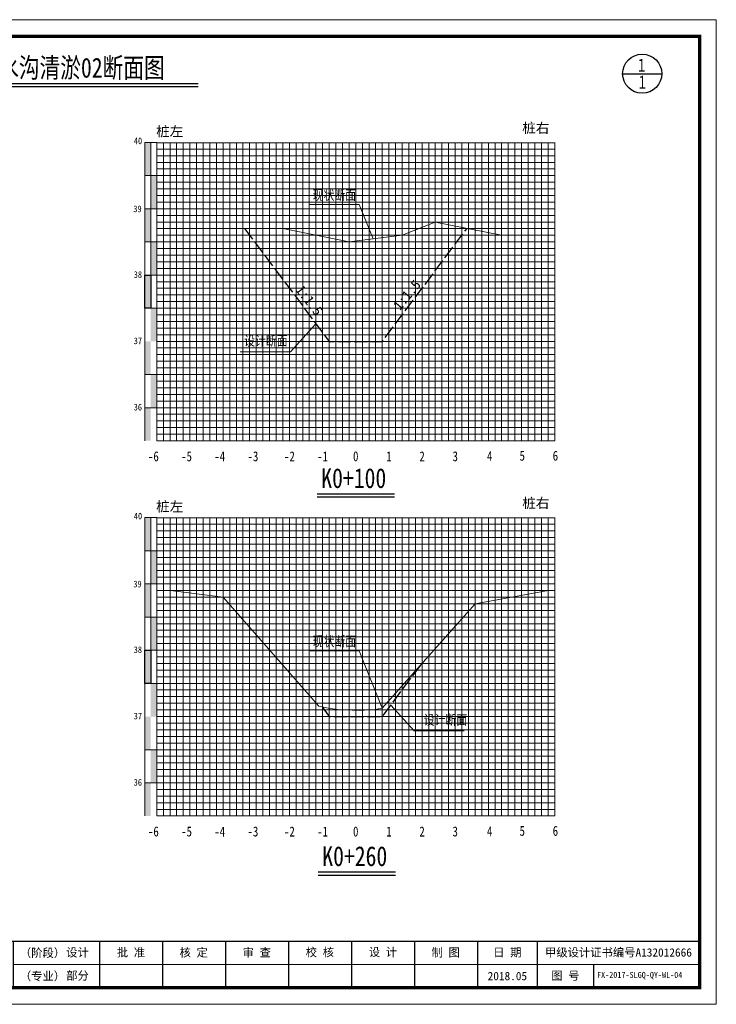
# Model space of a CAD drawing. Extents: x 464172 to 473094, y 3847158 to 3855433.
# Tile 68 of 98: x 470521 to 470731, y 3848791 to 3849088. Entities that reach past the tile are written whole.
import ezdxf
from ezdxf.enums import TextEntityAlignment as Align

# ---------------------------------------------------------------- set-up
doc = ezdxf.new("R2010")
doc.units = 0
doc.linetypes.add('4415', pattern=[5, 4, -1])
doc.layers.get('0').update_dxf_attribs({"linetype": 'CONTINUOUS'})
for name, color, linetype, lineweight in [('0.13文字', 3, 'CONTINUOUS', 13), ('2', 61, 'CONTINUOUS', 30), ('3', 8, 'CONTINUOUS', 5)]:
    doc.layers.add(name, color=color, linetype=linetype, lineweight=lineweight)
for name, color, linetype in [('DIMTEX', 7, 'CONTINUOUS'), ('DMX', 1, 'CONTINUOUS'), ('断面', 7, 'CONTINUOUS')]:
    doc.layers.add(name, color=color, linetype=linetype)
doc.styles.add('LYJFS', font='times.ttf', dxfattribs={"width": 0.7})
doc.styles.add('STYLE2', font='txt', dxfattribs={"width": 0.8})
doc.styles.add('仿宋', font='FangSong_GB2312.ttf', dxfattribs={"width": 0.8})
doc.styles.add('仿宋体', font='FangSong_GB2312.ttf', dxfattribs={"width": 0.8})
doc.styles.add('宋体', font='txt')
doc.styles.add('等线体', font='simhei.ttf')

# ---------------------------------------------------------------- blocks, each defined once
blk = doc.blocks.new('TK')
h = blk.add_hatch(color=152)
h.dxf.hatch_style = 1
h.paths.add_polyline_path([(37.76634519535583, 12, 1), (28.08865389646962, 12, 1)])
h.paths.add_polyline_path([(37.60348109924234, 12, 1), (28.2515179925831, 12, 1)], flags=16)
h = blk.add_hatch(color=152)
h.dxf.hatch_style = 1
edge = h.paths.add_edge_path()
edge.add_arc((34.80941884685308, 9.57513306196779), 1.461698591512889, 43.31770961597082, 70.37003522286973)
edge.add_arc((33.42980450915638, 5.707128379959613), 5.568375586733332, 70.37003522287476, 84.52854590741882)
edge.add_arc((32.84297213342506, -0.4193509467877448), 11.72289597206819, 84.5285459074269, 95.17746754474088)
edge.add_arc((32.98455917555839, 9.871856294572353), 1.831337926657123, 111.7965680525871, 130.9174013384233, ccw=False)
edge.add_arc((34.88031159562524, 5.13131362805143), 6.936886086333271, 98.84274785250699, 111.79656805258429, ccw=False)
edge.add_arc((35.94667124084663, -1.723120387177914), 13.873772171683, 95.21036804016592, 98.84274785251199, ccw=False)
edge.add_ellipse((32.92749954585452, 12.29239219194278), major_axis=(-1.773815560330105, 0), ratio=0.8776980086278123, start_angle=172.6538623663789, end_angle=176.9129867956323)
edge.add_arc((34.51986391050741, 1.961408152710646), 10.24870363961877, 88.99992913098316, 98.52267106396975)
edge.add_arc((34.12653419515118, 4.586133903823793), 7.594670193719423, 98.5226710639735, 116.8491039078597)
edge.add_arc((31.25213164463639, 10.26438648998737), 1.230336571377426, 116.8491039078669, 139.2900683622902)
edge.add_arc((30.4676556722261, 10.93937889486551), 0.1954369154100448, 139.2900683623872, 263.050638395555)
edge.add_arc((30.65080526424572, 12.44199033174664), 1.70916902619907, 263.0506383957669, 272.136251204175)
edge.add_arc((31.81845295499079, -18.86063964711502), 29.61523112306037, 88.46268833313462, 92.13625120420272, ccw=False)
edge.add_arc((32.47617160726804, 5.646726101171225), 5.099041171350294, 68.07113774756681, 88.46268833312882, ccw=False)
edge.add_arc((36.58583429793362, -10.91731876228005), 21.4080615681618, 95.91294384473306, 98.79521578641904)
edge.add_arc((35.21854840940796, -2.080308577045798), 12.46590188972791, 98.79521578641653, 117.8496747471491)
edge.add_arc((93.71745628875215, -228.4932874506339), 245.9934265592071, 104.7703900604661, 105.15790668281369, ccw=False)
edge.add_line((31.00239690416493, 9.371353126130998), (30.1988762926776, 9.045501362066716))
edge.add_arc((51.56004769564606, -88.12407086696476), 99.48982566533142, 100.90627282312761, 102.39834375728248, ccw=False)
edge.add_line((32.73627937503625, 9.568770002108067), (32.12568198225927, 9.380185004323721))
edge.add_arc((29.81630978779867, 37.97211086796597), 28.68503833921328, 274.6177604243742, 279.6944367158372)
edge.add_arc((33.87653895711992, 14.20489681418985), 4.573507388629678, 279.694436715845, 287.6119267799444)
edge.add_arc((34.76080719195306, 11.41934212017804), 1.650966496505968, 287.6119267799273, 311.5140981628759)
edge.add_arc((35.67269695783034, 10.38914913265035), 0.2751610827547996, 311.5140981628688, 403.3177096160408)
edge = h.paths.add_edge_path()
edge.add_arc((37.34861352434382, 13.13700107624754), 2.066422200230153, 138.9741968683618, 204.1180883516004, ccw=False)
edge.add_line((35.78967558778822, 14.49339822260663), (34.09257231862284, 14.49339822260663))
edge.add_line((34.09257231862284, 14.49339822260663), (34.09257231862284, 15.08006279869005))
edge.add_line((34.09257231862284, 15.08006279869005), (31.76242677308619, 15.08006279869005))
edge.add_line((31.76242677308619, 15.08006279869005), (31.76242677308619, 14.49339822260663))
edge.add_line((31.76242677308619, 14.49339822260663), (30.06532350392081, 14.49339822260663))
edge.add_arc((28.50638556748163, 13.13700107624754), 2.066422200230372, -24.118088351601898, 41.0258031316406, ccw=False)
edge.add_arc((26.96985351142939, 13.82490731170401), 3.749914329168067, 314.34412131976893, 335.8819116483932, ccw=False)
edge.add_arc((28.92445619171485, 14.17747440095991), 3.106664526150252, 282.3877277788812, 290.1465811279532)
edge.add_arc((25.86021252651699, 22.52986678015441), 12.00340818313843, 290.1465811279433, 296.6495194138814)
edge.add_ellipse((32.92749954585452, 12.29239219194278), major_axis=(-1.773815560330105, 0), ratio=0.8776980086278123, start_angle=176.9129867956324, end_angle=378.37473811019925, ccw=False)
edge.add_ellipse((32.92749954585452, 12.29239219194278), major_axis=(-1.773815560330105, 0), ratio=0.8776980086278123, start_angle=172.653862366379, end_angle=176.9129867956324, ccw=False)
edge.add_ellipse((32.92749954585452, 12.29239219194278), major_axis=(-1.773815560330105, 0), ratio=0.8776980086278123, start_angle=161.6252618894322, end_angle=172.653862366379, ccw=False)
edge.add_arc((39.99478656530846, 22.52986678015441), 12.00340818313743, 243.3504805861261, 249.853418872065)
edge.add_arc((36.93054290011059, 14.17747440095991), 3.106664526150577, 249.8534188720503, 257.61227222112)
edge.add_arc((38.88514558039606, 13.82490731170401), 3.74991432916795, 204.1180883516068, 225.6558786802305, ccw=False)
at = {"lineweight": 0}
for p, q in [((0, 0), (0, 297)), ((0, 297), (420, 297)), ((420, 297), (420, 0)), ((415, 12), (208, 12)), ((420, 0), (0, 0))]:
    blk.add_line(p, q, dxfattribs=at)
for p, q in [((25, 292), (7, 292)), ((7, 292), (7, 190)), ((13, 292), (13, 190)), ((19, 292), (19, 190)), ((25, 275), (7, 275)), ((25, 258), (7, 258)), ((25, 241), (7, 241)), ((25, 224), (7, 224)), ((25, 207), (7, 207)), ((25, 190), (7, 190)), ((118, 19), (118, 5)), ((153, 19), (153, 5)), ((208, 19), (208, 5)), ((234, 19), (234, 5)), ((253, 19), (253, 5)), ((272, 19), (272, 5)), ((291, 19), (291, 5)), ((310, 19), (310, 5)), ((329, 19), (329, 5)), ((348, 19), (348, 5)), ((366, 19), (366, 5)), ((383, 12), (383, 5))]:
    blk.add_line(p, q)
at = {"lineweight": 0, "const_width": 1}
blk.add_lwpolyline([(25, 292), (415, 292), (415, 5), (25, 5)], close=True, dxfattribs=at)
at = {"lineweight": 0, "const_width": 0.4}
blk.add_lwpolyline([(415, 19), (25, 19)], dxfattribs=at)
at = {"color": 152}
for points in [[(31.24412181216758, 11.80161767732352, -0.02838203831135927), (29.99446309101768, 11.26089254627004, -0.03386732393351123), (29.59091690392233, 11.14313846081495, 0.09425397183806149), (30.39241989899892, 12.29262248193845, 0.2921547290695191), (30.06532350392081, 14.49339822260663), (31.76242677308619, 14.49339822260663), (31.76242677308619, 15.08006279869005), (34.09257231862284, 15.08006279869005), (34.09257231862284, 14.49339822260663), (35.78967558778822, 14.49339822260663, 0.29215472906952), (35.46257919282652, 12.29262248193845, 0.09425397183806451), (36.2640821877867, 11.14313846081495, -0.03386732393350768), (35.86053600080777, 11.26089254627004, -0.02838203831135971), (34.61087727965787, 11.80161767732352)], [(34.69874112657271, 12.20855064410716, 0.04157472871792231), (33.0009984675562, 12.09693843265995, 0.08013502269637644), (30.6964595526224, 11.36209164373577, 0.09823132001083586), (30.31951032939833, 11.06684867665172, 0.599439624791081), (30.44400935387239, 10.74537776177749, 0.03966424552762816), (30.71451621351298, 10.73400916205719, -0.01603031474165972), (32.61296833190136, 10.7439319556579, -0.08921046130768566), (34.38043466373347, 10.37684270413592, 0.01257694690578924), (33.31247064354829, 10.23900867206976, 0.08333285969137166), (29.39506013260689, 8.941746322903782, -0.001690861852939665), (31.00239690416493, 9.371353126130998), (30.1988762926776, 9.045501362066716, -0.006510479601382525), (32.73627937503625, 9.568770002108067), (32.12568198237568, 9.380185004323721, 0.02215480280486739), (34.64668864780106, 9.696699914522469, 0.03456031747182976), (35.26033732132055, 9.845760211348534, 0.1046726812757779), (35.85507491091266, 10.18311053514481, 0.4234638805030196), (35.87289335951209, 10.57792154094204, 0.1185893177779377), (35.30046801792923, 10.95188049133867, 0.06185687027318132), (33.96074808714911, 11.25013348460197, 0.04649815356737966), (31.78508714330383, 11.25571519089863, -0.08362449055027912), (32.30456102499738, 11.57226833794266, -0.05658197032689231), (33.81395195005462, 11.9857476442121, -0.01585057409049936), (34.68675527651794, 12.09332510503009)]]:
    blk.add_lwpolyline(points, format="xyb", dxfattribs=at)
for radius in [4.838845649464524, 4.675981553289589]:
    blk.add_circle((32.92749954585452, 12), radius, dxfattribs=at)
blk.add_arc((34.88031159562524, 5.13131362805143), 6.936886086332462, 98.84274785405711, 111.7965680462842, dxfattribs=at)
for start_param, end_param in [(2.820892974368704, 6.603884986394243), (3.013378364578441, 3.087714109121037)]:
    blk.add_ellipse((32.92749954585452, 12.29239219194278), major_axis=(-1.773815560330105, 0), ratio=0.8776980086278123, start_param=start_param, end_param=end_param, dxfattribs=at)
at = {"style": '宋体'}
for s, height, width, p in [('江苏省水利勘测设计研究院有限公司', 3.75, 0.9, (77.12731924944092, 13.75084589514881)), ('农业综合开发中型灌区节水配套改造项目', 1.8, 0.75, (136, 14.74047347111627)), ('-江苏省徐州市丰县四联河灌区', 1.8, 0.75, (136, 11.02926161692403)), ('Jiangsu Surveying and Design Institute of Water Resources Co., Ltd.', 2, 0.8, (76.9551912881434, 9.01340379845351)), ('节水配套改造项目', 1.8, 0.75, (135.8399052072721, 7.880905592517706))]:
    blk.add_text(s, height=height, dxfattribs=dict(at, width=width)).set_placement(p, align=Align.MIDDLE)
at = {"style": 'LYJFS'}
for s, p in [('（阶段）', (216.8339300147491, 15.5)), ('（专业）', (216.8339300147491, 8.5))]:
    blk.add_text(s, height=2.5, dxfattribs=at).set_placement(p, align=Align.MIDDLE_CENTER)
at = {"style": '仿宋'}
blk.add_text('2018.05', height=2.5, dxfattribs=at).set_placement((357, 8.5), align=Align.MIDDLE)
at = {"rotation": 90}
for s, insert, char_height, attachment_point, style in [('日 期', (10, 232.5), 2.5, 5, '宋体'), ('会签者', (10, 215.5), 2.5, 5, '宋体'), ('会签专业', (10, 198.5), 2.5, 5, '宋体'), ('江苏省水利勘测设计研究院有限公司\\P地址：扬州市吉安路209号吉安大厦1号楼  邮编：225127\\P电话：0514-87860116  传真：0514-87889101\\P声明：未经授权，不得翻印、传播或它用。', (23.29513194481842, 4.918324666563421), 2, 7, '仿宋')]:
    blk.add_mtext(s, dxfattribs=dict(at, insert=insert, char_height=char_height, attachment_point=attachment_point, style=style))
at = {"char_height": 2.5, "attachment_point": 5, "style": '宋体'}
for s, insert in [('设计', (227.4021536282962, 15.5)), ('批 准', (243.5, 15.5)), ('核 定', (262.4375, 15.47222222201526)), ('审 查', (281.4305555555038, 15.47328627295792)), ('校 核', (300.4652777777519, 15.54328155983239)), ('设 计', (319.4722222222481, 15.59333057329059)), ('制 图', (338.4166666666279, 15.4779241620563)), ('日 期', (357, 15.5)), ('甲级设计证书编号A132012666', (390.5, 15.5)), ('部分', (227.4021536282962, 8.5)), ('图 号', (374.5, 8.5))]:
    blk.add_mtext(s, dxfattribs=dict(at, insert=insert))

msp = doc.modelspace()

# ---------------------------------------------------------------- hatches: boundary and pattern name
at = {"linetype": 'Continuous'}
for points in [[(470558.8141607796, 3849050.860059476), (470560.6141607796, 3849050.860059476), (470560.6141607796, 3849040.860059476), (470558.8141607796, 3849040.860059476)], [(470560.6141607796, 3849040.860059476), (470562.4141607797, 3849040.860059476), (470562.4141607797, 3849030.860059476), (470560.6141607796, 3849030.860059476)], [(470558.8141607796, 3849030.860059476), (470560.6141607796, 3849030.860059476), (470560.6141607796, 3849020.860059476), (470558.8141607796, 3849020.860059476)], [(470560.6141607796, 3849020.860059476), (470562.4141607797, 3849020.860059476), (470562.4141607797, 3849010.860059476), (470560.6141607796, 3849010.860059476)], [(470558.8141607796, 3849010.860059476), (470560.6141607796, 3849010.860059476), (470560.6141607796, 3849000.860059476), (470558.8141607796, 3849000.860059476)], [(470560.6141607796, 3849000.860059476), (470562.4141607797, 3849000.860059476), (470562.4141607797, 3848990.860059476), (470560.6141607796, 3848990.860059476)], [(470558.8141607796, 3848990.860059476), (470560.6141607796, 3848990.860059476), (470560.6141607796, 3848980.860059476), (470558.8141607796, 3848980.860059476)], [(470560.620521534, 3848980.884784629), (470562.420521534, 3848980.884784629), (470562.420521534, 3848970.884784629), (470560.620521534, 3848970.884784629)], [(470558.8141607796, 3848970.855995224), (470560.6141607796, 3848970.855995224), (470560.6141607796, 3848960.855995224), (470558.8141607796, 3848960.855995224)], [(470558.8141607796, 3848937.697185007), (470560.6141607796, 3848937.697185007), (470560.6141607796, 3848927.697185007), (470558.8141607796, 3848927.697185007)], [(470560.6141607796, 3848927.697185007), (470562.4141607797, 3848927.697185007), (470562.4141607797, 3848917.697185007), (470560.6141607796, 3848917.697185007)], [(470558.8141607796, 3848917.697185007), (470560.6141607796, 3848917.697185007), (470560.6141607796, 3848907.697185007), (470558.8141607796, 3848907.697185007)], [(470560.6141607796, 3848907.697185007), (470562.4141607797, 3848907.697185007), (470562.4141607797, 3848897.697185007), (470560.6141607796, 3848897.697185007)], [(470558.8141607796, 3848897.697185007), (470560.6141607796, 3848897.697185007), (470560.6141607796, 3848887.697185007), (470558.8141607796, 3848887.697185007)], [(470560.6141607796, 3848887.697185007), (470562.4141607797, 3848887.697185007), (470562.4141607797, 3848877.697185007), (470560.6141607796, 3848877.697185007)], [(470558.8141607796, 3848877.697185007), (470560.6141607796, 3848877.697185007), (470560.6141607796, 3848867.697185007), (470558.8141607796, 3848867.697185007)], [(470560.620521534, 3848867.72191016), (470562.420521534, 3848867.72191016), (470562.420521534, 3848857.72191016), (470560.620521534, 3848857.72191016)], [(470558.8141607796, 3848857.693120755), (470560.6141607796, 3848857.693120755), (470560.6141607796, 3848847.693120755), (470558.8141607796, 3848847.693120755)]]:
    msp.add_hatch(color=7, dxfattribs=at).paths.add_polyline_path(points)

# ---------------------------------------------------------------- linework, layer by layer
at = {"linetype": 'Continuous', "lineweight": 20, "flags": 128}
for points in [[(470627.6372841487, 3849021.762949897), (470623.4451667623, 3849032.183912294), (470608.2937770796, 3849032.157599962)], [(470610.2664359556, 3848996.05209004), (470602.6962741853, 3848987.717632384), (470587.5448845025, 3848987.691320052)], [(470630.4141607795, 3848880.23140723), (470623.4451667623, 3848897.555260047), (470608.2937770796, 3848897.528947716)], [(470632.9618895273, 3848881.094156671), (470639.9843225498, 3848873.362727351), (470655.1357122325, 3848873.336415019)]]:
    msp.add_lwpolyline(points, dxfattribs=at)
at = {"color": 1, "linetype": '4415', "lineweight": 30, "flags": 128}
for points in [[(470588.91416078, 3849024.860059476), (470614.4141607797, 3848990.860059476), (470630.4141607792, 3848990.860059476), (470655.9793781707, 3849024.947015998)], [(470612.2540801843, 3848880.577292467), (470614.4141607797, 3848877.697185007), (470630.4141607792, 3848877.697185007), (470642.5074799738, 3848893.8216106)]]:
    msp.add_lwpolyline(points, dxfattribs=at)
at = {"linetype": 'Continuous', "flags": 128}
for points in [[(470558.8141607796, 3849010.860059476), (470560.6141607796, 3849010.860059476), (470560.6141607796, 3849000.860059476), (470558.8141607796, 3849000.860059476)], [(470558.8141607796, 3848897.697185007), (470560.6141607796, 3848897.697185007), (470560.6141607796, 3848887.697185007), (470558.8141607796, 3848887.697185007)]]:
    msp.add_lwpolyline(points, close=True, dxfattribs=at)
at = {"layer": '2', "color": 7, "lineweight": 15}
for points in [[(470562.4141607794, 3849050.793958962), (470682.4141607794, 3849050.793958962)], [(470572.4141607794, 3849050.860059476), (470572.4141607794, 3848960.860059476)], [(470582.4141607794, 3849050.860059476), (470582.4141607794, 3848960.860059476)], [(470592.4141607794, 3849050.860059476), (470592.4141607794, 3848960.860059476)], [(470602.4141607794, 3849050.860059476), (470602.4141607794, 3848960.860059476)], [(470632.4141607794, 3849050.860059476), (470632.4141607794, 3848960.860059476)], [(470642.4141607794, 3849050.860059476), (470642.4141607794, 3848960.860059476)], [(470652.4141607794, 3849050.860059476), (470652.4141607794, 3848960.860059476)], [(470662.4141607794, 3849050.860059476), (470662.4141607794, 3848960.860059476)], [(470672.4141607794, 3849050.860059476), (470672.4141607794, 3848960.860059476)], [(470682.4141607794, 3849050.860059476), (470682.4141607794, 3848960.860059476)], [(470562.4141607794, 3849040.860059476), (470682.4141607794, 3849040.860059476)], [(470562.4141607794, 3849030.860059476), (470682.4141607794, 3849030.860059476)], [(470562.4141607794, 3849020.860059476), (470682.4141607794, 3849020.860059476)], [(470562.4141607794, 3849010.860059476), (470682.4141607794, 3849010.860059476)], [(470562.4141607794, 3848990.860059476), (470682.4141607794, 3848990.860059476)], [(470562.4141607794, 3848960.860059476), (470682.4141607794, 3848960.860059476)], [(470562.4141607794, 3848937.631084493), (470682.4141607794, 3848937.631084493)], [(470572.4141607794, 3848937.697185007), (470572.4141607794, 3848847.697185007)], [(470582.4141607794, 3848937.697185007), (470582.4141607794, 3848847.697185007)], [(470592.4141607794, 3848937.697185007), (470592.4141607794, 3848847.697185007)], [(470602.4141607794, 3848937.697185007), (470602.4141607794, 3848847.697185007)], [(470632.4141607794, 3848937.697185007), (470632.4141607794, 3848847.697185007)], [(470642.4141607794, 3848937.697185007), (470642.4141607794, 3848847.697185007)], [(470652.4141607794, 3848937.697185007), (470652.4141607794, 3848847.697185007)], [(470662.4141607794, 3848937.697185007), (470662.4141607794, 3848847.697185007)], [(470672.4141607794, 3848937.697185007), (470672.4141607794, 3848847.697185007)], [(470682.4141607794, 3848937.697185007), (470682.4141607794, 3848847.697185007)], [(470562.4141607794, 3848927.697185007), (470682.4141607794, 3848927.697185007)], [(470562.4141607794, 3848917.697185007), (470682.4141607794, 3848917.697185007)], [(470562.4141607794, 3848907.697185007), (470682.4141607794, 3848907.697185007)], [(470562.4141607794, 3848897.697185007), (470682.4141607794, 3848897.697185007)], [(470562.4141607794, 3848877.697185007), (470682.4141607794, 3848877.697185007)], [(470562.4141607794, 3848847.697185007), (470682.4141607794, 3848847.697185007)]]:
    msp.add_lwpolyline(points, dxfattribs=at)
at = {"layer": '2', "color": 3, "lineweight": 15}
for points in [[(470622.4141607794, 3849050.860059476), (470622.4141607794, 3848960.860059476)], [(470622.4141607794, 3848937.697185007), (470622.4141607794, 3848847.697185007)]]:
    msp.add_lwpolyline(points, dxfattribs=at)
at = {"layer": '2', "color": 7, "lineweight": 15, "flags": 128}
for points in [[(470562.4141607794, 3849000.860059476), (470682.4141607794, 3849000.860059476)], [(470562.4141607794, 3848887.697185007), (470682.4141607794, 3848887.697185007)]]:
    msp.add_lwpolyline(points, dxfattribs=at)
at = {"layer": '2', "color": 0, "lineweight": 15}
for points in [[(470562.4141607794, 3848980.860059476), (470682.4141607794, 3848980.860059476)], [(470562.4141607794, 3848970.860059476), (470682.4141607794, 3848970.860059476)], [(470562.4141607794, 3848867.697185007), (470682.4141607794, 3848867.697185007)], [(470562.4141607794, 3848857.697185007), (470682.4141607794, 3848857.697185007)]]:
    msp.add_lwpolyline(points, dxfattribs=at)
at = {"layer": '3', "lineweight": 5}
for points in [[(470562.4141607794, 3849048.860059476), (470682.4141607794, 3849048.860059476)], [(470564.4141607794, 3849050.860059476), (470564.4141607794, 3848960.860059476)], [(470566.4141607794, 3849050.860059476), (470566.4141607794, 3848960.860059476)], [(470568.4141607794, 3849050.860059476), (470568.4141607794, 3848960.860059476)], [(470570.4141607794, 3849050.860059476), (470570.4141607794, 3848960.860059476)], [(470574.4141607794, 3849050.860059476), (470574.4141607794, 3848960.860059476)], [(470576.4141607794, 3849050.860059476), (470576.4141607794, 3848960.860059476)], [(470578.4141607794, 3849050.860059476), (470578.4141607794, 3848960.860059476)], [(470580.4141607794, 3849050.860059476), (470580.4141607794, 3848960.860059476)], [(470584.4141607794, 3849050.860059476), (470584.4141607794, 3848960.860059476)], [(470586.4141607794, 3849050.860059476), (470586.4141607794, 3848960.860059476)], [(470588.4141607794, 3849050.860059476), (470588.4141607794, 3848960.860059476)], [(470590.4141607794, 3849050.860059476), (470590.4141607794, 3848960.860059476)], [(470594.4141607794, 3849050.860059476), (470594.4141607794, 3848960.860059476)], [(470596.4141607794, 3849050.860059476), (470596.4141607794, 3848960.860059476)], [(470598.4141607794, 3849050.860059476), (470598.4141607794, 3848960.860059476)], [(470600.4141607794, 3849050.860059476), (470600.4141607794, 3848960.860059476)], [(470604.4141607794, 3849050.860059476), (470604.4141607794, 3848960.860059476)], [(470606.4141607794, 3849050.860059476), (470606.4141607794, 3848960.860059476)], [(470608.4141607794, 3849050.860059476), (470608.4141607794, 3848960.860059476)], [(470610.4141607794, 3849050.860059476), (470610.4141607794, 3848960.860059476)], [(470614.4141607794, 3849050.860059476), (470614.4141607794, 3848960.860059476)], [(470616.4141607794, 3849050.860059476), (470616.4141607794, 3848960.860059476)], [(470618.4141607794, 3849050.860059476), (470618.4141607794, 3848960.860059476)], [(470620.4141607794, 3849050.860059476), (470620.4141607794, 3848960.860059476)], [(470624.4141607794, 3849050.860059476), (470624.4141607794, 3848960.860059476)], [(470626.4141607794, 3849050.860059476), (470626.4141607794, 3848960.860059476)], [(470628.4141607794, 3849050.860059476), (470628.4141607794, 3848960.860059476)], [(470630.4141607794, 3849050.860059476), (470630.4141607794, 3848960.860059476)], [(470634.4141607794, 3849050.860059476), (470634.4141607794, 3848960.860059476)], [(470636.4141607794, 3849050.860059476), (470636.4141607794, 3848960.860059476)], [(470638.4141607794, 3849050.860059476), (470638.4141607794, 3848960.860059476)], [(470640.4141607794, 3849050.860059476), (470640.4141607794, 3848960.860059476)], [(470644.4141607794, 3849050.860059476), (470644.4141607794, 3848960.860059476)], [(470646.4141607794, 3849050.860059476), (470646.4141607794, 3848960.860059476)], [(470648.4141607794, 3849050.860059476), (470648.4141607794, 3848960.860059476)], [(470650.4141607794, 3849050.860059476), (470650.4141607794, 3848960.860059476)], [(470654.4141607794, 3849050.860059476), (470654.4141607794, 3848960.860059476)], [(470656.4141607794, 3849050.860059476), (470656.4141607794, 3848960.860059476)], [(470658.4141607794, 3849050.860059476), (470658.4141607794, 3848960.860059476)], [(470660.4141607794, 3849050.860059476), (470660.4141607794, 3848960.860059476)], [(470664.4141607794, 3849050.860059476), (470664.4141607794, 3848960.860059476)], [(470666.4141607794, 3849050.860059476), (470666.4141607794, 3848960.860059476)], [(470668.4141607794, 3849050.860059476), (470668.4141607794, 3848960.860059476)], [(470670.4141607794, 3849050.860059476), (470670.4141607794, 3848960.860059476)], [(470674.4141607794, 3849050.860059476), (470674.4141607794, 3848960.860059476)], [(470676.4141607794, 3849050.860059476), (470676.4141607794, 3848960.860059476)], [(470678.4141607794, 3849050.860059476), (470678.4141607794, 3848960.860059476)], [(470680.4141607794, 3849050.860059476), (470680.4141607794, 3848960.860059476)], [(470562.4141607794, 3849046.860059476), (470682.4141607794, 3849046.860059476)], [(470562.4141607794, 3849044.860059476), (470682.4141607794, 3849044.860059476)], [(470562.4141607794, 3849042.860059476), (470682.4141607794, 3849042.860059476)], [(470562.4141607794, 3849038.860059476), (470682.4141607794, 3849038.860059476)], [(470562.4141607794, 3849036.860059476), (470682.4141607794, 3849036.860059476)], [(470562.4141607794, 3849034.860059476), (470682.4141607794, 3849034.860059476)], [(470562.4141607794, 3849032.860059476), (470682.4141607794, 3849032.860059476)], [(470562.4141607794, 3849028.860059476), (470682.4141607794, 3849028.860059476)], [(470562.4141607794, 3849026.860059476), (470682.4141607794, 3849026.860059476)], [(470562.4141607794, 3849024.860059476), (470682.4141607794, 3849024.860059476)], [(470562.4141607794, 3849022.860059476), (470682.4141607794, 3849022.860059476)], [(470562.4141607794, 3849018.860059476), (470682.4141607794, 3849018.860059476)], [(470562.4141607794, 3849016.860059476), (470682.4141607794, 3849016.860059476)], [(470562.4141607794, 3849014.860059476), (470682.4141607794, 3849014.860059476)], [(470562.4141607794, 3849012.860059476), (470682.4141607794, 3849012.860059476)], [(470562.4141607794, 3849008.860059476), (470682.4141607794, 3849008.860059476)], [(470562.4141607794, 3849006.860059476), (470682.4141607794, 3849006.860059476)], [(470562.4141607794, 3849004.860059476), (470682.4141607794, 3849004.860059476)], [(470562.4141607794, 3849002.860059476), (470682.4141607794, 3849002.860059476)], [(470562.4141607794, 3848998.860059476), (470682.4141607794, 3848998.860059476)], [(470562.4141607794, 3848996.860059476), (470682.4141607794, 3848996.860059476)], [(470562.4141607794, 3848994.860059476), (470682.4141607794, 3848994.860059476)], [(470562.4141607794, 3848992.860059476), (470682.4141607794, 3848992.860059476)], [(470562.4141607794, 3848988.860059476), (470682.4141607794, 3848988.860059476)], [(470562.4141607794, 3848986.860059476), (470682.4141607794, 3848986.860059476)], [(470562.4141607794, 3848984.860059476), (470682.4141607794, 3848984.860059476)], [(470562.4141607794, 3848982.860059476), (470682.4141607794, 3848982.860059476)], [(470562.4141607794, 3848978.860059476), (470682.4141607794, 3848978.860059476)], [(470562.4141607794, 3848976.860059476), (470682.4141607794, 3848976.860059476)], [(470562.4141607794, 3848974.860059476), (470682.4141607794, 3848974.860059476)], [(470562.4141607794, 3848972.860059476), (470682.4141607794, 3848972.860059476)], [(470562.4141607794, 3848968.860059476), (470682.4141607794, 3848968.860059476)], [(470562.4141607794, 3848966.860059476), (470682.4141607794, 3848966.860059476)], [(470562.4141607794, 3848964.860059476), (470682.4141607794, 3848964.860059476)], [(470562.4141607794, 3848962.860059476), (470682.4141607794, 3848962.860059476)], [(470564.4141607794, 3848937.697185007), (470564.4141607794, 3848847.697185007)], [(470566.4141607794, 3848937.697185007), (470566.4141607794, 3848847.697185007)], [(470568.4141607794, 3848937.697185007), (470568.4141607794, 3848847.697185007)], [(470570.4141607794, 3848937.697185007), (470570.4141607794, 3848847.697185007)], [(470574.4141607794, 3848937.697185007), (470574.4141607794, 3848847.697185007)], [(470576.4141607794, 3848937.697185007), (470576.4141607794, 3848847.697185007)], [(470578.4141607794, 3848937.697185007), (470578.4141607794, 3848847.697185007)], [(470580.4141607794, 3848937.697185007), (470580.4141607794, 3848847.697185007)], [(470584.4141607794, 3848937.697185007), (470584.4141607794, 3848847.697185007)], [(470586.4141607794, 3848937.697185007), (470586.4141607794, 3848847.697185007)], [(470588.4141607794, 3848937.697185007), (470588.4141607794, 3848847.697185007)], [(470590.4141607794, 3848937.697185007), (470590.4141607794, 3848847.697185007)], [(470594.4141607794, 3848937.697185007), (470594.4141607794, 3848847.697185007)], [(470596.4141607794, 3848937.697185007), (470596.4141607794, 3848847.697185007)], [(470598.4141607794, 3848937.697185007), (470598.4141607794, 3848847.697185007)], [(470600.4141607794, 3848937.697185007), (470600.4141607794, 3848847.697185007)], [(470604.4141607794, 3848937.697185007), (470604.4141607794, 3848847.697185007)], [(470606.4141607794, 3848937.697185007), (470606.4141607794, 3848847.697185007)], [(470608.4141607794, 3848937.697185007), (470608.4141607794, 3848847.697185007)], [(470610.4141607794, 3848937.697185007), (470610.4141607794, 3848847.697185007)], [(470614.4141607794, 3848937.697185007), (470614.4141607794, 3848847.697185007)], [(470616.4141607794, 3848937.697185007), (470616.4141607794, 3848847.697185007)], [(470618.4141607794, 3848937.697185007), (470618.4141607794, 3848847.697185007)], [(470620.4141607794, 3848937.697185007), (470620.4141607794, 3848847.697185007)], [(470624.4141607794, 3848937.697185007), (470624.4141607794, 3848847.697185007)], [(470626.4141607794, 3848937.697185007), (470626.4141607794, 3848847.697185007)], [(470628.4141607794, 3848937.697185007), (470628.4141607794, 3848847.697185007)], [(470630.4141607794, 3848937.697185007), (470630.4141607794, 3848847.697185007)], [(470634.4141607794, 3848937.697185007), (470634.4141607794, 3848847.697185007)], [(470636.4141607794, 3848937.697185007), (470636.4141607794, 3848847.697185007)], [(470638.4141607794, 3848937.697185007), (470638.4141607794, 3848847.697185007)], [(470640.4141607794, 3848937.697185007), (470640.4141607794, 3848847.697185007)], [(470644.4141607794, 3848937.697185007), (470644.4141607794, 3848847.697185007)], [(470646.4141607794, 3848937.697185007), (470646.4141607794, 3848847.697185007)], [(470648.4141607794, 3848937.697185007), (470648.4141607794, 3848847.697185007)], [(470650.4141607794, 3848937.697185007), (470650.4141607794, 3848847.697185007)], [(470654.4141607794, 3848937.697185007), (470654.4141607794, 3848847.697185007)], [(470656.4141607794, 3848937.697185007), (470656.4141607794, 3848847.697185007)], [(470658.4141607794, 3848937.697185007), (470658.4141607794, 3848847.697185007)], [(470660.4141607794, 3848937.697185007), (470660.4141607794, 3848847.697185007)], [(470664.4141607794, 3848937.697185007), (470664.4141607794, 3848847.697185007)], [(470666.4141607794, 3848937.697185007), (470666.4141607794, 3848847.697185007)], [(470668.4141607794, 3848937.697185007), (470668.4141607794, 3848847.697185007)], [(470670.4141607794, 3848937.697185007), (470670.4141607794, 3848847.697185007)], [(470674.4141607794, 3848937.697185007), (470674.4141607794, 3848847.697185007)], [(470676.4141607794, 3848937.697185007), (470676.4141607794, 3848847.697185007)], [(470678.4141607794, 3848937.697185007), (470678.4141607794, 3848847.697185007)], [(470680.4141607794, 3848937.697185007), (470680.4141607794, 3848847.697185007)], [(470562.4141607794, 3848935.697185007), (470682.4141607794, 3848935.697185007)], [(470562.4141607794, 3848933.697185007), (470682.4141607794, 3848933.697185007)], [(470562.4141607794, 3848931.697185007), (470682.4141607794, 3848931.697185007)], [(470562.4141607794, 3848929.697185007), (470682.4141607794, 3848929.697185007)], [(470562.4141607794, 3848925.697185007), (470682.4141607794, 3848925.697185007)], [(470562.4141607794, 3848923.697185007), (470682.4141607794, 3848923.697185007)], [(470562.4141607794, 3848921.697185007), (470682.4141607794, 3848921.697185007)], [(470562.4141607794, 3848919.697185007), (470682.4141607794, 3848919.697185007)], [(470562.4141607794, 3848915.697185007), (470682.4141607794, 3848915.697185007)], [(470562.4141607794, 3848913.697185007), (470682.4141607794, 3848913.697185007)], [(470562.4141607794, 3848911.697185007), (470682.4141607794, 3848911.697185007)], [(470562.4141607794, 3848909.697185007), (470682.4141607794, 3848909.697185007)], [(470562.4141607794, 3848905.697185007), (470682.4141607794, 3848905.697185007)], [(470562.4141607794, 3848903.697185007), (470682.4141607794, 3848903.697185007)], [(470562.4141607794, 3848901.697185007), (470682.4141607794, 3848901.697185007)], [(470562.4141607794, 3848899.697185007), (470682.4141607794, 3848899.697185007)], [(470562.4141607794, 3848895.697185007), (470682.4141607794, 3848895.697185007)], [(470562.4141607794, 3848893.697185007), (470682.4141607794, 3848893.697185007)], [(470562.4141607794, 3848891.697185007), (470682.4141607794, 3848891.697185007)], [(470562.4141607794, 3848889.697185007), (470682.4141607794, 3848889.697185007)], [(470562.4141607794, 3848885.697185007), (470682.4141607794, 3848885.697185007)], [(470562.4141607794, 3848883.697185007), (470682.4141607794, 3848883.697185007)], [(470562.4141607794, 3848881.697185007), (470682.4141607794, 3848881.697185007)], [(470562.4141607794, 3848879.697185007), (470682.4141607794, 3848879.697185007)], [(470562.4141607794, 3848875.697185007), (470682.4141607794, 3848875.697185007)], [(470562.4141607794, 3848873.697185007), (470682.4141607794, 3848873.697185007)], [(470562.4141607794, 3848871.697185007), (470682.4141607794, 3848871.697185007)], [(470562.4141607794, 3848869.697185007), (470682.4141607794, 3848869.697185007)], [(470562.4141607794, 3848865.697185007), (470682.4141607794, 3848865.697185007)], [(470562.4141607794, 3848863.697185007), (470682.4141607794, 3848863.697185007)], [(470562.4141607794, 3848861.697185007), (470682.4141607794, 3848861.697185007)], [(470562.4141607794, 3848859.697185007), (470682.4141607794, 3848859.697185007)], [(470562.4141607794, 3848855.697185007), (470682.4141607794, 3848855.697185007)], [(470562.4141607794, 3848853.697185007), (470682.4141607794, 3848853.697185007)], [(470562.4141607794, 3848851.697185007), (470682.4141607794, 3848851.697185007)], [(470562.4141607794, 3848849.697185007), (470682.4141607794, 3848849.697185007)]]:
    msp.add_lwpolyline(points, dxfattribs=at)
at = {"layer": '3', "color": 0, "lineweight": 5}
for points in [[(470612.4141607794, 3849050.860059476), (470612.4141607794, 3848960.860059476)], [(470558.8141607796, 3848980.860059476), (470682.4141607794, 3848980.860059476)], [(470558.8141607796, 3848970.860059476), (470682.4141607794, 3848970.860059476)], [(470612.4141607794, 3848937.697185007), (470612.4141607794, 3848847.697185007)], [(470558.8141607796, 3848867.697185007), (470682.4141607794, 3848867.697185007)], [(470558.8141607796, 3848857.697185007), (470682.4141607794, 3848857.697185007)]]:
    msp.add_lwpolyline(points, dxfattribs=at)
at = {"layer": 'DIMTEX', "linetype": 'Continuous'}
for p, q in [((470503.5820903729, 3849067.710049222), (470574.8737655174, 3849067.710049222)), ((470610.7570259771, 3848943.92240332), (470634.1021112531, 3848943.92240332)), ((470611.0632721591, 3848829.886590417), (470634.408357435, 3848829.886590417))]:
    msp.add_line(p, q, dxfattribs=at)
at = {"layer": 'DIMTEX', "color": 1, "linetype": 'Continuous'}
for p, q in [((470503.6025831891, 3849068.672491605), (470574.8737655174, 3849068.672491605)), ((470610.7775177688, 3848944.884797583), (470634.1021112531, 3848944.884797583)), ((470611.0837639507, 3848830.84898468), (470634.408357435, 3848830.84898468))]:
    msp.add_line(p, q, dxfattribs=at)
at = {"layer": 'DMX', "color": 7, "linetype": 'Continuous', "lineweight": 15, "flags": 128}
for points in [[(470578.4141607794, 3849024.860059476), (470600.4141607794, 3849024.860059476), (470620.4141607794, 3849020.860059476), (470636.4141607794, 3849022.860059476), (470646.4141607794, 3849026.860059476), (470666.4141607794, 3849022.860059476), (470674.4141607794, 3849022.860059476)], [(470566.4141607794, 3848915.697185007), (470582.4141607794, 3848913.697185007), (470611.2758542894, 3848880.785644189), (470614.055282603, 3848880.19365549), (470614.055282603, 3848880.19365549), (470616.8930094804, 3848879.816517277), (470623.5734972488, 3848879.498374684), (470628.1632796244, 3848879.859562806), (470630.4141607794, 3848880.23140723), (470630.4141607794, 3848880.23140723), (470658.4141607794, 3848911.697185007), (470680.4141607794, 3848915.697185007)]]:
    msp.add_lwpolyline(points, dxfattribs=at)
at = {"layer": '断面'}
msp.add_line((470702.890900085, 3849071.594556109), (470714.6978940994, 3849071.594556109), dxfattribs=at)
at = {"layer": '断面', "color": 3, "lineweight": 15}
for points in [[(470562.4141607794, 3849050.860059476), (470558.8141607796, 3849050.860059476)], [(470558.8141607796, 3849050.860059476), (470558.8141607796, 3848960.860059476)], [(470560.6141607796, 3849050.860059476), (470560.6141607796, 3849000.860059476)], [(470562.4141607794, 3849050.860059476), (470562.4141607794, 3848960.860059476)], [(470562.4141607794, 3849040.860059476), (470558.8141607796, 3849040.860059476)], [(470562.4141607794, 3849030.860059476), (470558.8141607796, 3849030.860059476)], [(470562.4141607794, 3849020.860059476), (470558.8141607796, 3849020.860059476)], [(470562.4141607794, 3849010.860059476), (470558.8141607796, 3849010.860059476)], [(470558.8141607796, 3849000.860059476), (470562.4141607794, 3849000.860059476)], [(470562.4141607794, 3848937.697185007), (470558.8141607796, 3848937.697185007)], [(470558.8141607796, 3848937.697185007), (470558.8141607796, 3848847.697185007)], [(470560.6141607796, 3848937.697185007), (470560.6141607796, 3848887.697185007)], [(470562.4141607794, 3848937.697185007), (470562.4141607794, 3848847.697185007)], [(470562.4141607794, 3848927.697185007), (470558.8141607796, 3848927.697185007)], [(470562.4141607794, 3848917.697185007), (470558.8141607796, 3848917.697185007)], [(470562.4141607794, 3848907.697185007), (470558.8141607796, 3848907.697185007)], [(470562.4141607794, 3848897.697185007), (470558.8141607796, 3848897.697185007)], [(470558.8141607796, 3848887.697185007), (470562.4141607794, 3848887.697185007)]]:
    msp.add_lwpolyline(points, dxfattribs=at)
at = {"layer": '断面', "color": 7, "lineweight": 15}
for points in [[(470562.4141607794, 3849000.860059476), (470682.4141607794, 3849000.860059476)], [(470562.4141607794, 3848887.697185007), (470682.4141607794, 3848887.697185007)]]:
    msp.add_lwpolyline(points, dxfattribs=at)
at = {"layer": '断面'}
msp.add_circle((470708.7943970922, 3849071.594556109), 5.903497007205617, dxfattribs=at)

# ---------------------------------------------------------------- block references
msp.add_blockref('TK', (470311.1322054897, 3848790.888985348), dxfattribs=at)

# ---------------------------------------------------------------- texts
at = {"style": '等线体'}
for s, p in [('桩左', (470562.240941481, 3849052.695509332)), ('桩右', (470672.6158655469, 3849053.739690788)), ('桩左', (470562.240941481, 3848939.532634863)), ('桩右', (470672.6158655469, 3848940.576816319))]:
    msp.add_text(s, height=3, dxfattribs=at).set_placement(p)
at = {"linetype": 'Continuous', "char_height": 3, "width": 37.93252298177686, "attachment_point": 1, "style": '仿宋体'}
for s, insert in [('现状断面', (470609.4326315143, 3849036.532550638)), ('设计断面', (470588.7689294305, 3848992.563263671)), ('现状断面', (470609.4326315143, 3848901.903898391)), ('设计断面', (470642.9166542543, 3848878.208358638))]:
    msp.add_mtext(s, dxfattribs=dict(at, insert=insert))
at = {"layer": '0.13文字', "linetype": 'Continuous', "lineweight": 13, "insert": (470693.9497268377, 3848800.664854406), "char_height": 1.8, "width": 55.55091040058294, "attachment_point": 1, "style": 'LYJFS'}
msp.add_mtext('{\\fFangSong_GB2312|b0|i0|c134|p49;\\W1;\\C7; FX-2017-SLGQ-QY-WL-04}', dxfattribs=at)
at = {"layer": 'DIMTEX', "linetype": 'Continuous', "style": 'STYLE2', "width": 0.8}
for s, height, p in [('排水沟清淤02断面图', 6.000299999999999, (470508.3575666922, 3849070.398211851)), ('1', 4.0002, (470707.5205393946, 3849072.187734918)), ('1', 4.0002, (470707.7222098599, 3849067.082580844)), ('K0+100', 6, (470612.0237253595, 3848946.610431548)), ('K0+260', 6, (470612.3299715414, 3848832.574618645))]:
    msp.add_text(s, height=height, dxfattribs=at).set_placement(p)
at = {"layer": '断面', "color": 7, "style": '等线体', "width": 0.8}
for s, p in [('40', (470555.5125636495, 3849049.736541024)), ('39', (470555.3609725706, 3849029.226529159)), ('38', (470555.4775237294, 3849009.412126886)), ('37', (470555.4775237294, 3848989.412126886)), ('36', (470555.4775237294, 3848969.412126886)), ('40', (470555.5125636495, 3848936.573666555)), ('39', (470555.3609725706, 3848916.06365469)), ('38', (470555.4775237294, 3848896.249252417)), ('37', (470555.4775237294, 3848876.249252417)), ('36', (470555.4775237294, 3848856.249252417))]:
    msp.add_text(s, height=2, dxfattribs=at).set_placement(p, align=Align.BOTTOM_LEFT)
at = {"layer": '断面', "color": 7, "style": '仿宋体'}
for rotation, p in [(307.8423377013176, (470608.4143462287, 3849003.224313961)), (50.19763166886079, (470637.8693149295, 3849004.854370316))]:
    msp.add_text('1:1.5', height=3, rotation=rotation, dxfattribs=at).set_placement(p, align=Align.MIDDLE)
at = {"layer": '断面', "color": 7, "style": '等线体', "width": 0.8}
for s, p in [('-6', (470561.4040571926, 3848956.167253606)), ('-5', (470571.4040571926, 3848956.167253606)), ('-4', (470581.4040571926, 3848956.167253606)), ('-3', (470591.4040571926, 3848956.167253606)), ('-2', (470602.4141607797, 3848956.167253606)), ('-1', (470612.4141607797, 3848956.167253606)), ('0', (470622.4141607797, 3848956.167253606)), ('1', (470632.4141607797, 3848956.167253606)), ('2', (470642.4141607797, 3848956.167253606)), ('3', (470652.4141607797, 3848956.167253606)), ('4', (470662.8039341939, 3848956.257559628)), ('5', (470672.6231881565, 3848956.347865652)), ('6', (470682.6231881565, 3848956.347865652)), ('-6', (470561.4040571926, 3848843.004379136)), ('-5', (470571.4040571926, 3848843.004379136)), ('-4', (470581.4040571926, 3848843.004379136)), ('-3', (470591.4040571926, 3848843.004379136)), ('-2', (470602.4141607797, 3848843.004379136)), ('-1', (470612.4141607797, 3848843.004379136)), ('0', (470622.4141607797, 3848843.004379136)), ('1', (470632.4141607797, 3848843.004379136)), ('2', (470642.4141607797, 3848843.004379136)), ('3', (470652.4141607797, 3848843.004379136)), ('4', (470662.8039341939, 3848843.094685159)), ('5', (470672.6231881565, 3848843.184991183)), ('6', (470682.6231881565, 3848843.184991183))]:
    msp.add_text(s, height=3, dxfattribs=at).set_placement(p, align=Align.MIDDLE)

doc.saveas('drawing.dxf')
